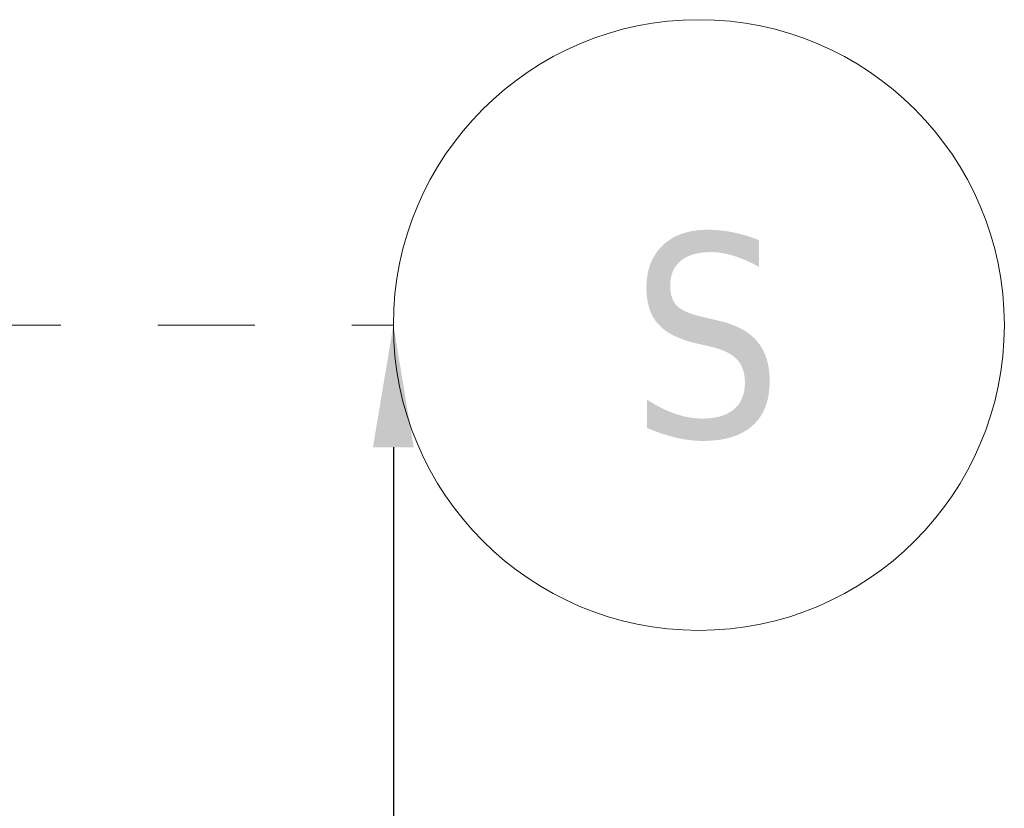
# Model space of a CAD drawing. Extents: x 3176 to 58266, y 1852 to 38199.
# Tile 256 of 256: x 54862 to 56473, y 35037 to 36328. Entities that reach past the tile are written whole.
import ezdxf

# ---------------------------------------------------------------- set-up
doc = ezdxf.new("R2010")
doc.units = 0
doc.header["$LTSCALE"] = 50
doc.header["$PDSIZE"] = -5
doc.linetypes.add('Onderlegger 1e verdieping$0$stramien', pattern=[22.225, 12.7, -3.175, 3.175, -3.175])
doc.layers.get('0').update_dxf_attribs({"linetype": 'CONTINUOUS'})
doc.layers.get('DEFPOINTS').update_dxf_attribs({"linetype": 'CONTINUOUS'})
doc.layers.add('AS-M38--_F123--_Wandlengte', color=1, linetype='CONTINUOUS')
doc.layers.add('Onderlegger 1e verdieping$0$S-GRID', color=8, linetype='CONTINUOUS', lineweight=18)
doc.styles.add('Onderlegger 1e verdieping$0$Tahoma', font='TAHOMA.TTF', dxfattribs={"height": 333.256173})
doc.styles.get("Standard").update_dxf_attribs({"font": 'isocp.shx'})
doc.dimstyles.new('CWall_F2_Wandlengte', dxfattribs={"dimscale": 50, "dimtxt": 2.5, "dimasz": 2, "dimexe": 1, "dimexo": 1, "dimgap": 0.5, "dimtad": 1, "dimdec": 0, "dimdsep": 46, "dimtxsty": 'Standard', "dimcen": 2.5, "dimclrt": 2, "dimadec": 0, "dimazin": 0, "dimtfac": 1, "dimtdec": 0, "dimtix": 1, "dimtmove": 2, "dimatfit": 0, "dimfxl": 0, "dimtolj": 1, "dimtzin": 0, "dimarcsym": 0})

# ---------------------------------------------------------------- blocks, each defined once
blk = doc.blocks.new('Onderlegger 1e verdieping$0$Grid - 5 mm-3639987-Plotview 1e Verdieping - schaal 1 op 100')
at = {"layer": 'Onderlegger 1e verdieping$0$S-GRID'}
blk.add_circle((0, 0), 5, dxfattribs=at)
for start, end in [(360, 180), (180, 360)]:
    blk.add_arc((0, 0), 5, start, end, dxfattribs=at)
blk = doc.blocks.new('Onderlegger 1e verdieping')
at = {"layer": 'Onderlegger 1e verdieping$0$S-GRID', "linetype": 'Onderlegger 1e verdieping$0$stramien'}
blk.add_line((3176.5, 35828.2), (55473.5, 35828.2), dxfattribs=at)
at = {"layer": 'Onderlegger 1e verdieping$0$S-GRID', "xscale": 99.99999999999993, "yscale": 99.99999999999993, "zscale": 99.99999999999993, "rotation": 269.9999999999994}
blk.add_blockref('Onderlegger 1e verdieping$0$Grid - 5 mm-3639987-Plotview 1e Verdieping - schaal 1 op 100', (55973.5, 35828.2), dxfattribs=at)
at = {"layer": 'Onderlegger 1e verdieping$0$S-GRID', "insert": (55986.5, 35978.2), "char_height": 333.3, "width": 306.585, "attachment_point": 2, "line_spacing_factor": 1.000232, "style": 'Onderlegger 1e verdieping$0$Tahoma'}
blk.add_mtext('S', dxfattribs=at)
blk = doc.blocks.new('*D236')
at = {"layer": 'AS-M38--_F123--_Wandlengte', "color": 0, "lineweight": -2}
blk.add_line((55473.5, 35628.2), (55473.5, 30528.2), dxfattribs=at)
at = {"layer": 'AS-M38--_F123--_Wandlengte', "color": 0}
for points in [[(55440.1, 35628.2), (55506.8, 35628.2), (55473.5, 35828.2)], [(55440.1, 30528.2), (55506.8, 30528.2), (55473.5, 30328.2)]]:
    blk.add_solid(points, dxfattribs=at)
at = {"layer": 'DEFPOINTS', "color": 0}
for p in [(55473.5, 35828.2), (55473.5, 30328.2), (55473.5, 30328.2)]:
    blk.add_point(p, dxfattribs=at)
at = {"layer": 'AS-M38--_F123--_Wandlengte', "color": 2, "insert": (55298.5, 33078.2), "char_height": 300, "attachment_point": 5, "rotation": 90}
blk.add_mtext('\\A1;5500', dxfattribs=at)

msp = doc.modelspace()

# ---------------------------------------------------------------- block references
msp.add_blockref('Onderlegger 1e verdieping', (0, 0))

# ---------------------------------------------------------------- dimensions: what is measured, and where the dimension line sits
at = {"layer": 'AS-M38--_F123--_Wandlengte'}
dim = msp.add_linear_dim(base=(55473.5, 30328.2), p1=(55473.5, 35828.2), p2=(55473.5, 30328.2), angle=90, dimstyle='CWall_F2_Wandlengte', override={"dimtxt": 6, "dimasz": 4}, dxfattribs=at)
dim.commit()
dim.dimension.update_dxf_attribs({"geometry": '*D236', "text_midpoint": (55298.5, 33078.2)})

doc.saveas('drawing.dxf')
